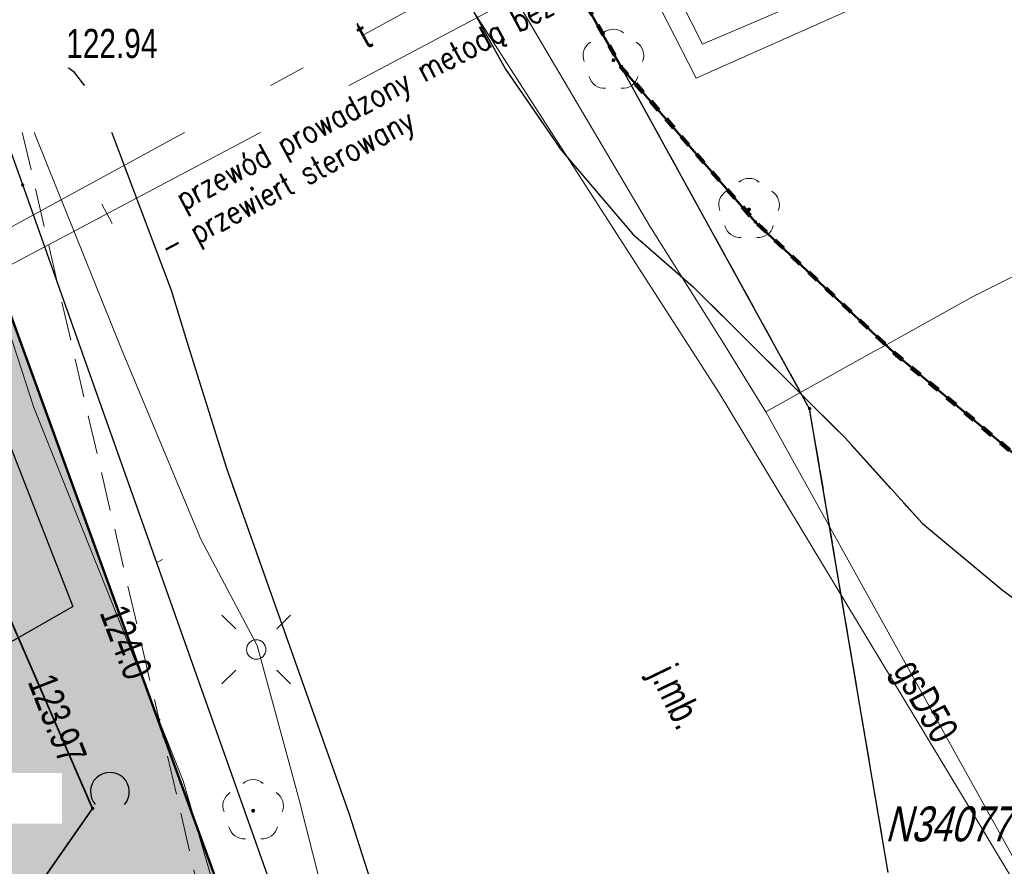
# Model space of a CAD drawing. Header units: metres. Extents: x 7464056 to 7464277, y 5957530 to 5957827.
# Tile 13 of 26: x 7464183 to 7464208, y 5957566 to 5957587. Entities that reach past the tile are written whole.
import ezdxf
from ezdxf.enums import TextEntityAlignment as Align

# ---------------------------------------------------------------- set-up
doc = ezdxf.new("R2010")
doc.units = ezdxf.units.M
doc.header["$MEASUREMENT"] = 0
for name, pattern in [('1', [0.6, 0.3, -0.3]), ('1.0_0.5', [1.5, 1, -0.5]), ('1.5_0.5', [2, 1.5, -0.5]), ('219-500', [0]), ('egug-500', [1, 0.5, -0.5])]:
    doc.linetypes.add(name, pattern=pattern)
doc.layers.get('0').update_dxf_attribs({"color": 2, "linetype": 'CONTINUOUS', "lineweight": 5})
for name, color, linetype in [('000 Inne (niezydentyfikowane)', 7, 'CONTINUOUS'), ('203-punkt graniczny', 7, 'CONTINUOUS'), ('218-kontur użytku gruntowego', 7, 'CONTINUOUS'), ('drzewo liściaste', 7, 'CONTINUOUS'), ('jezdnia', 7, 'CONTINUOUS'), ('jezdnia-Atr17', 7, 'CONTINUOUS'), ('krawężnik', 7, 'CONTINUOUS'), ('latarnia', 7, 'CONTINUOUS'), ('obudowa ochronna przewodu', 7, 'CONTINUOUS'), ('przewód ciepłowniczy', 7, 'CONTINUOUS'), ('przewód elektroenergetyczny podziemny', 7, 'CONTINUOUS'), ('przewód gazowy', 7, 'CONTINUOUS'), ('przewód gazowy-Atr1', 7, 'CONTINUOUS'), ('przewód telekomunikacyjny podziemny', 7, 'CONTINUOUS'), ('przewód telekomunikacyjny podziemny-Atr1', 7, 'CONTINUOUS'), ('przewód wodociągowy', 7, 'CONTINUOUS'), ('rzedna', 7, 'CONTINUOUS'), ('rzedna-Atr2', 7, 'CONTINUOUS'), ('rzedna-Atr3', 7, 'CONTINUOUS'), ('Szczegółowa osnowa geodezyjna pozioma-Atr103', 7, 'CONTINUOUS'), ('zadrzewienie  zakrzewienie', 7, 'CONTINUOUS')]:
    doc.layers.add(name, color=color, linetype=linetype)
for name, color, linetype, lineweight in [('219-działka ewidencyjna', 7, 'CONTINUOUS', 30), ('__ A-ogrodzenie', 14, 'FENCELINE1', 30), ('__A-asfalt', 253, 'CONTINUOUS', 5), ('__A-opisy', 5, 'CONTINUOUS', 20), ('__A-zieleń', 3, 'CONTINUOUS', 5), ('_E-opis el', 1, 'CONTINUOUS', 13), ('_s-woda', 5, 'CONTINUOUS', 20)]:
    doc.layers.add(name, color=color, linetype=linetype, lineweight=lineweight)
doc.styles.add('arial', font='arial.ttf')
doc.styles.add('SANIT', font='romans.shx', dxfattribs={"width": 0.7})
doc.styles.get("Standard").update_dxf_attribs({"font": 'Working1250', "width": 0.75})
doc.linetypes.add('FENCELINE1', pattern='A,0.25,-0.1,[133,ltypeshp.shx,S=0.1,R=0,X=-0.1,Y=0],-0.1,1', length=1.45)

# ---------------------------------------------------------------- blocks, each defined once
blk = doc.blocks.new('203')
at = {"linetype": 'Continuous', "lineweight": 0}
h = blk.add_hatch(color=0, dxfattribs=at)
edge = h.paths.add_edge_path()
edge.add_arc((0, 0), 0.045, 0, 360)
blk = doc.blocks.new('OTZK2')
at = {"color": 0, "linetype": 'Continuous'}
blk.add_arc((0, 0), 0.5, 318.85, 221.162, dxfattribs=at)
blk = doc.blocks.new('OP021')
at = {"linetype": 'Continuous', "lineweight": 13}
h = blk.add_hatch(color=0, dxfattribs=at)
edge = h.paths.add_edge_path()
edge.add_arc((0, 0), 0.05, 0, 360)
at = {"color": 0, "linetype": 'Continuous', "lineweight": 13}
for centre, start, end in [((0, 0.4), 49.272, 130.728), ((-0.38, 0.124), 121.308, 202.548), ((0.38, 0.124), 337.452, 58.692), ((-0.235, -0.324), 193.221, 274.871), ((0.235, -0.324), 265.129, 346.779)]:
    blk.add_arc(centre, 0.4, start, end, dxfattribs=at)
blk = doc.blocks.new('PW01')
at = {"linetype": 'Continuous', "lineweight": 13}
h = blk.add_hatch(color=0, dxfattribs=at)
edge = h.paths.add_edge_path()
edge.add_arc((0, 0), 0.045, 0, 360)
blk = doc.blocks.new('SM01')
at = {"color": 0, "linetype": 'Continuous', "lineweight": 13}
for p, q in [((-0.53, 0.531), (-0.883, 0.884)), ((0.531, 0.531), (0.884, 0.884)), ((-0.53, -0.53), (-0.883, -0.883)), ((0.531, -0.53), (0.884, -0.883))]:
    blk.add_line(p, q, dxfattribs=at)
blk.add_circle((0, 0), 0.25, dxfattribs=at)

msp = doc.modelspace()

# ---------------------------------------------------------------- hatches: boundary and pattern name
at = {"layer": '__A-asfalt', "ltscale": 0.25, "transparency": 33554687}
h = msp.add_hatch(dxfattribs=at)
h.set_pattern_fill('ANSI37', color=256, scale=2)
h.set_pattern_definition([(45, (0, 0), (-0.1767766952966, 0.1767766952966), []), (135, (0, 0), (-0.1767766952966, -0.1767766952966), [])])
h.paths.add_polyline_path([(7464165.308, 5957616.788), (7464161.651, 5957601.17), (7464164.394, 5957596.391), (7464167.983, 5957611.811, -0.040843), (7464168.078, 5957612.104), (7464167.995, 5957612.279)])
h.paths.add_polyline_path([(7464159.913, 5957593.75), (7464163.714, 5957587.127), (7464163.818, 5957587.186, -0.20175), (7464163.135, 5957590.985), (7464164.394, 5957596.391), (7464161.651, 5957601.17)])
h.paths.add_polyline_path([(7464192.967, 5957553.056, -0.185973), (7464190.198, 5957553.65), (7464181.138, 5957558.875, -0.132452), (7464178.607, 5957561.411), (7464176.982, 5957564.245), (7464176.878, 5957564.185), (7464175.26, 5957567.004), (7464164.709, 5957585.392), (7464163.714, 5957587.127), (7464159.913, 5957593.75), (7464159.649, 5957592.62, 0.08632), (7464159.138, 5957583.642, -0.007389), (7464159.644, 5957579.751), (7464162.891, 5957571.092), (7464164.524, 5957568.219, 0.034887), (7464166.874, 5957564.931, 0.072384), (7464175.003, 5957558.096), (7464194.588, 5957546.802), (7464194.796, 5957546.645), (7464194.874, 5957546.586)])
at = {"layer": '__A-zieleń', "ltscale": 0.25, "transparency": 33554687}
h = msp.add_hatch(dxfattribs=at)
h.set_pattern_fill('CROSS', color=3)
h.paths.add_polyline_path([(7464180.772, 5957585.326), (7464176.219, 5957582.7, 0.404752), (7464175.188, 5957578.744), (7464180.273, 5957569.88), (7464179.77, 5957569.592), (7464175.26, 5957567.004), (7464176.878, 5957564.185), (7464176.982, 5957564.245), (7464178.607, 5957561.411, 0.132452), (7464181.138, 5957558.875), (7464190.198, 5957553.65, 0.157641), (7464192.536, 5957553.012), (7464180.799, 5957585.27), (7464180.772, 5957585.326)])
h = msp.add_hatch(dxfattribs=at)
h.set_pattern_fill('CROSS', color=3)
h.paths.add_polyline_path([(7464194.874, 5957546.586), (7464194.796, 5957546.645), (7464194.588, 5957546.802), (7464175.003, 5957558.096, -0.085443), (7464166.6, 5957565.064, 0.13739), (7464161.277, 5957568.633), (7464166.573, 5957560.859), (7464191.953, 5957545.875), (7464194.92, 5957546.46), (7464194.874, 5957546.586)])

# ---------------------------------------------------------------- linework, layer by layer
at = {"ltscale": 0.25}
msp.add_line((7464186.536, 5957573.474), (7464186.683, 5957573.558), dxfattribs=at)
at = {"layer": '000 Inne (niezydentyfikowane)', "color": 253, "linetype": '1', "lineweight": 100, "flags": 128}
msp.add_lwpolyline([(7464096.51, 5957762.918), (7464119.97, 5957723.029), (7464129.82, 5957706.056), (7464158.016, 5957657.47), (7464158.056, 5957657.401), (7464162.94, 5957648.984), (7464162.981, 5957648.914), (7464176.492, 5957625.631), (7464176.499, 5957625.621), (7464182.663, 5957614.998), (7464186.213, 5957609.558), (7464195.967, 5957590.719), (7464195.97, 5957590.71), (7464198.51, 5957586.21), (7464201.941, 5957582.25), (7464205.521, 5957578.87), (7464209.991, 5957575.1), (7464215.369, 5957570.98), (7464206.32, 5957560.132), (7464194.92, 5957546.46), (7464194.899, 5957546.456), (7464191.954, 5957545.875), (7464191.47, 5957545.78), (7464189.787, 5957545.447)], dxfattribs=at)
at = {"layer": '000 Inne (niezydentyfikowane)', "color": 56, "linetype": 'Continuous', "lineweight": 50, "flags": 128}
for points in [[(7464129.82, 5957706.056), (7464158.016, 5957657.47), (7464158.056, 5957657.401), (7464162.94, 5957648.984), (7464162.981, 5957648.914), (7464176.492, 5957625.631), (7464176.499, 5957625.621), (7464182.663, 5957614.998), (7464186.213, 5957609.558), (7464195.967, 5957590.719), (7464195.97, 5957590.71), (7464198.51, 5957586.21), (7464201.941, 5957582.25), (7464205.521, 5957578.87), (7464209.991, 5957575.1), (7464215.369, 5957570.98), (7464206.32, 5957560.132), (7464194.92, 5957546.46), (7464180.799, 5957585.27), (7464167.995, 5957612.279), (7464163.514, 5957619.798), (7464156.208, 5957632.058), (7464149.275, 5957643.692), (7464129.849, 5957676.292)], [(7464273.583, 5957563.4), (7464267.57, 5957562.22), (7464261.42, 5957560.82), (7464256.37, 5957560.26), (7464250.5, 5957560.44), (7464243.75, 5957561.22), (7464237.82, 5957562.16), (7464231.12, 5957564.22), (7464225.6, 5957566.21), (7464220.31, 5957568.58), (7464215.369, 5957570.98), (7464209.991, 5957575.1), (7464205.521, 5957578.87), (7464201.941, 5957582.25), (7464198.51, 5957586.21), (7464195.97, 5957590.71), (7464195.967, 5957590.719), (7464194.89, 5957593.94), (7464248.534, 5957622.926), (7464256.633, 5957609.097), (7464273.22, 5957619.103)]]:
    msp.add_lwpolyline(points, dxfattribs=at)
at = {"layer": '000 Inne (niezydentyfikowane)', "color": 253, "linetype": '1', "lineweight": 13, "flags": 128}
msp.add_lwpolyline([(7464125.18, 5957539.755), (7464144.12, 5957536.43), (7464189.787, 5957545.447), (7464191.47, 5957545.78), (7464191.954, 5957545.875), (7464194.899, 5957546.456), (7464194.92, 5957546.46), (7464206.32, 5957560.132), (7464215.369, 5957570.98), (7464209.991, 5957575.1), (7464205.521, 5957578.87), (7464201.941, 5957582.25), (7464198.51, 5957586.21), (7464195.97, 5957590.71), (7464195.967, 5957590.719), (7464186.213, 5957609.558), (7464182.663, 5957614.998), (7464176.499, 5957625.621), (7464176.492, 5957625.631), (7464162.981, 5957648.914), (7464162.94, 5957648.984), (7464158.056, 5957657.401), (7464158.016, 5957657.47)], dxfattribs=at)
at = {"layer": '000 Inne (niezydentyfikowane)', "color": 56, "linetype": 'Continuous', "lineweight": 50, "flags": 128}
msp.add_lwpolyline([(7464194.92, 5957546.46), (7464194.899, 5957546.456), (7464191.954, 5957545.875), (7464166.573, 5957560.859), (7464160.044, 5957570.443), (7464156.689, 5957582.483), (7464156.749, 5957590.749), (7464163.514, 5957619.798), (7464167.995, 5957612.279), (7464180.799, 5957585.27)], close=True, dxfattribs=at)
at = {"layer": '218-kontur użytku gruntowego', "color": 3, "linetype": 'egug-500', "lineweight": 18, "flags": 128}
for points in [[(7464195.97, 5957590.71), (7464198.51, 5957586.21)], [(7464198.51, 5957586.21), (7464195.97, 5957590.71)], [(7464183.09, 5957583.2), (7464181.96, 5957586.34)], [(7464181.96, 5957586.34), (7464183.09, 5957583.2)], [(7464198.51, 5957586.21), (7464201.94, 5957582.25)], [(7464201.94, 5957582.25), (7464198.51, 5957586.21)], [(7464198.51, 5957586.21), (7464203.34, 5957577.44)], [(7464203.34, 5957577.44), (7464198.51, 5957586.21)], [(7464190.87, 5957561.24), (7464183.09, 5957583.2)], [(7464183.09, 5957583.2), (7464190.87, 5957561.24)], [(7464201.94, 5957582.25), (7464205.52, 5957578.87)], [(7464205.52, 5957578.87), (7464201.94, 5957582.25)], [(7464205.52, 5957578.87), (7464209.99, 5957575.1)], [(7464209.99, 5957575.1), (7464205.52, 5957578.87)], [(7464203.34, 5957577.44), (7464205.36, 5957565.5)], [(7464205.36, 5957565.5), (7464203.34, 5957577.44)]]:
    msp.add_lwpolyline(points, dxfattribs=at)
at = {"layer": '219-działka ewidencyjna', "color": 7, "linetype": '219-500', "flags": 128}
for points in [[(7464198.51, 5957586.21), (7464195.97, 5957590.71)], [(7464183.09, 5957583.2), (7464181.96, 5957586.34)], [(7464201.94, 5957582.25), (7464198.51, 5957586.21)], [(7464203.34, 5957577.44), (7464198.51, 5957586.21)], [(7464190.87, 5957561.24), (7464183.09, 5957583.2)], [(7464205.52, 5957578.87), (7464201.94, 5957582.25)], [(7464209.99, 5957575.1), (7464205.52, 5957578.87)], [(7464205.36, 5957565.5), (7464203.34, 5957577.44)]]:
    msp.add_lwpolyline(points, dxfattribs=at)
at = {"layer": '__ A-ogrodzenie'}
for p in [(7464179.456, 5957584.949), (7464179.721, 5957569.678)]:
    msp.add_line(p, (7464184.378, 5957572.351), dxfattribs=at)
at = {"layer": '_s-woda', "ltscale": 0.25}
for p, q in [((7464206.696, 5957593.829), (7464174.229, 5957576.612)), ((7464185.388, 5957582.207), (7464185.122, 5957582.709))]:
    msp.add_line(p, q, dxfattribs=at)
at = {"layer": 'jezdnia', "color": 7, "linetype": '1.5_0.5', "lineweight": 18, "flags": 128}
for points in [[(7464086.851, 5957757.258), (7464091.92, 5957748.72), (7464093.17, 5957746.61), (7464100.88, 5957733.62), (7464109.13, 5957719.6), (7464117.32, 5957705.91), (7464124.79, 5957693.36), (7464131.59, 5957681.85), (7464137.77, 5957671.55), (7464145.7, 5957658.29), (7464153.31, 5957645.2), (7464161.81, 5957630.88), (7464165.59, 5957624.29), (7464166.01, 5957623.09), (7464166.28, 5957621.51), (7464166.24, 5957620.22), (7464165.92, 5957618.44), (7464168.97, 5957613.22), (7464169.49, 5957613.31), (7464170.42, 5957613.31), (7464171.31, 5957612.99), (7464172.23, 5957612.07), (7464174.42, 5957607.65), (7464180.26, 5957595.46), (7464181.97, 5957591.93), (7464181.97, 5957591.41), (7464181.65, 5957590.58), (7464181.19, 5957590.07), (7464180.8, 5957589.72), (7464180.45, 5957589.49), (7464177.71, 5957587.72), (7464174.48, 5957585.62), (7464174.04, 5957585.45), (7464173.25, 5957585.36), (7464172.37, 5957585.5), (7464170.33, 5957586.19), (7464174.29, 5957579.29), (7464174.66, 5957580.9), (7464175.14, 5957581.82), (7464175.95, 5957582.64), (7464182.63, 5957586.49), (7464183.82, 5957586.55), (7464184.39, 5957586.13), (7464185.16, 5957585.13), (7464186.91, 5957580.49), (7464187.35, 5957579.06), (7464188.33, 5957575.91), (7464191.48, 5957567.03), (7464194.04, 5957559.04), (7464194.66, 5957556.96), (7464194.8, 5957555.42), (7464194.36, 5957553.91), (7464193.7, 5957553.12), (7464193.01, 5957552.89), (7464195.32, 5957546.4), (7464196.35, 5957545.53), (7464197.42, 5957544.45), (7464198.3, 5957543.12), (7464199.02, 5957541.65), (7464199.69, 5957539.99), (7464200.28, 5957536.84), (7464200.881, 5957534.249)], [(7464242.586, 5957534.495), (7464240.61, 5957559.1), (7464239.56, 5957559.38), (7464235.85, 5957560.07), (7464225.66, 5957563.07), (7464220.07, 5957565.67), (7464217.1, 5957567.15), (7464215.35, 5957568.13), (7464213.87, 5957569.14), (7464211.66, 5957570.44), (7464210.18, 5957571.38), (7464208.29, 5957572.78), (7464206.24, 5957574.48), (7464204.25, 5957576.69), (7464201.87, 5957579.06), (7464200.34, 5957580.58), (7464198.79, 5957581.93), (7464196.91, 5957584.14), (7464196.84, 5957584.25), (7464195.51, 5957586.18), (7464194.52, 5957587.98), (7464193.96, 5957589.66), (7464193.96, 5957591.03), (7464194.3, 5957592.24), (7464195.46, 5957593.87), (7464193.53, 5957597.77), (7464192.49, 5957597.4), (7464191.04, 5957597.43), (7464190.04, 5957597.51), (7464189.06, 5957597.8), (7464187.91, 5957598.58), (7464187.01, 5957599.52), (7464185.58, 5957601.93), (7464180.91, 5957609.95), (7464176.66, 5957617.25), (7464176.11, 5957618.89), (7464176.11, 5957620.7), (7464176.63, 5957622.32), (7464174.2, 5957626.36), (7464172.67, 5957626.42), (7464171.61, 5957626.96), (7464170.7, 5957627.74), (7464169.84, 5957628.75), (7464166.58, 5957634.38), (7464160.16, 5957645.36), (7464159.53, 5957646.36), (7464159.16, 5957647.83), (7464159.19, 5957649.1), (7464159.45, 5957650.3), (7464160.02, 5957651.39), (7464161.02, 5957652.43), (7464159.37, 5957655.23), (7464158.8, 5957654.97), (7464157.83, 5957654.85), (7464156.56, 5957654.88), (7464155.16, 5957655.37), (7464154.15, 5957655.96), (7464153.27, 5957656.96), (7464152.31, 5957658.39), (7464148.38, 5957665.08), (7464144.09, 5957672.43), (7464138.71, 5957681.55), (7464138.51, 5957682.74), (7464138.71, 5957684.4), (7464139.31, 5957685.79), (7464139.83, 5957686.59), (7464136.07, 5957692.2), (7464134.95, 5957692.08), (7464133.41, 5957692.4), (7464132.27, 5957693.05), (7464131.56, 5957693.69), (7464130.73, 5957694.98), (7464126.37, 5957702.18), (7464126, 5957703.21), (7464125.81, 5957704.71), (7464126.06, 5957706.26), (7464126.54, 5957707.27), (7464127.1, 5957708.06), (7464130.958, 5957710.421)]]:
    msp.add_lwpolyline(points, dxfattribs=at)
at = {"layer": 'krawężnik', "color": 7, "linetype": 'Continuous', "lineweight": 25, "flags": 128}
for points in [[(7464195.46, 5957593.87), (7464194.3, 5957592.24), (7464193.96, 5957591.03), (7464193.96, 5957589.66), (7464194.52, 5957587.98), (7464195.51, 5957586.18), (7464196.84, 5957584.25), (7464196.91, 5957584.14), (7464198.79, 5957581.93), (7464200.34, 5957580.58), (7464201.87, 5957579.06), (7464204.25, 5957576.69), (7464206.24, 5957574.48), (7464208.29, 5957572.78), (7464210.18, 5957571.38), (7464211.66, 5957570.44), (7464213.87, 5957569.14), (7464215.35, 5957568.13), (7464217.1, 5957567.15), (7464220.07, 5957565.67), (7464225.66, 5957563.07), (7464235.85, 5957560.07), (7464239.56, 5957559.38), (7464240.61, 5957559.1)], [(7464182.63, 5957586.49), (7464183.82, 5957586.55), (7464184.39, 5957586.13), (7464185.16, 5957585.13), (7464186.91, 5957580.49), (7464187.35, 5957579.06), (7464188.33, 5957575.91), (7464191.48, 5957567.03), (7464194.04, 5957559.04), (7464194.66, 5957556.96), (7464194.8, 5957555.42), (7464194.36, 5957553.91), (7464193.7, 5957553.12), (7464193.01, 5957552.89)]]:
    msp.add_lwpolyline(points, dxfattribs=at)
at = {"layer": 'obudowa ochronna przewodu', "color": 7, "linetype": 'Continuous', "lineweight": 35, "flags": 128}
msp.add_lwpolyline([(7464196.882, 5957534.225), (7464196.16, 5957537.22), (7464183.01, 5957542.44), (7464180.69, 5957546.16), (7464179.77, 5957551.46), (7464179.51, 5957554.12), (7464180.59, 5957560.99), (7464184.89, 5957567.15), (7464179.45, 5957579.66), (7464179.25, 5957580.12)], dxfattribs=at)
at = {"layer": 'przewód ciepłowniczy', "color": 212, "linetype": 'Continuous', "lineweight": 18, "flags": 128}
for points in [[(7464273.695, 5957546.216), (7464266.33, 5957542.79), (7464257.93, 5957558.26), (7464249.86, 5957573.02), (7464248.55, 5957575.35), (7464246.83, 5957578.34), (7464238.87, 5957592.25), (7464236.62, 5957596.16), (7464233.17, 5957602.13), (7464232.31, 5957603.57), (7464227.83, 5957600.95), (7464217.48, 5957594.89), (7464215.57, 5957593.93), (7464210.66, 5957591.13), (7464200.58, 5957586.82), (7464197.32, 5957593.26)], [(7464196.5, 5957593.62), (7464200.42, 5957585.95), (7464210.89, 5957590.62), (7464217.83, 5957594.39), (7464232.12, 5957602.91), (7464232.32, 5957602.6), (7464232.82, 5957601.8), (7464245.73, 5957579.06), (7464246.17, 5957578.28), (7464249.5, 5957572.39), (7464257.4, 5957558.03), (7464266.26, 5957541.85), (7464273.699, 5957545.523)]]:
    msp.add_lwpolyline(points, dxfattribs=at)
at = {"layer": 'przewód elektroenergetyczny podziemny', "color": 1, "linetype": 'Continuous', "lineweight": 18, "flags": 128}
for points in [[(7464198.519, 5957534.235), (7464197.84, 5957535.9), (7464197.3, 5957537.03), (7464195.22, 5957542.68), (7464189.26, 5957548.01), (7464189.91, 5957549.75), (7464190.89, 5957553.48), (7464190.91, 5957554.57), (7464189.76, 5957559.13), (7464187.22, 5957567.86), (7464186.59, 5957569.43), (7464183.38, 5957577.47), (7464182.86, 5957579.06), (7464180.99, 5957584.74), (7464178.47, 5957589.84), (7464169.34, 5957607.61), (7464167.33, 5957611.16), (7464164.77, 5957616.16), (7464161.16, 5957621.94), (7464156, 5957630.1), (7464149.38, 5957641.57), (7464141.13, 5957655.81), (7464133.08, 5957670.35)], [(7464199.184, 5957534.239), (7464199.16, 5957534.37), (7464198.51, 5957537.91), (7464197.94, 5957540.83), (7464197.91, 5957541.32), (7464197.45, 5957543.79), (7464195.6, 5957545.62), (7464190.66, 5957549.28), (7464188.71, 5957550.79), (7464190.42, 5957554.09), (7464192.07, 5957559.98), (7464190.2, 5957567.37), (7464189.12, 5957571.34), (7464187.67, 5957574.08), (7464185.65, 5957578.93), (7464183.21, 5957584.98), (7464181.6, 5957586.09), (7464179.87, 5957589.53), (7464181.4, 5957591.26), (7464179.26, 5957595.81), (7464177.83, 5957598.49), (7464170.01, 5957612.95), (7464165.43, 5957619.94), (7464165.01, 5957622.57)], [(7464185.6, 5957579.06), (7464185.65, 5957578.93)]]:
    msp.add_lwpolyline(points, dxfattribs=at)
at = {"layer": 'przewód gazowy', "color": 52, "linetype": 'Continuous', "lineweight": 18, "flags": 128}
for points in [[(7464093.334, 5957761.057), (7464097.55, 5957753.89), (7464109.26, 5957734.1), (7464115.16, 5957723.86), (7464123.88, 5957709.15), (7464134.72, 5957690.93), (7464143.09, 5957676.91), (7464149.7, 5957665.65), (7464156.83, 5957653.79), (7464162.79, 5957643.63), (7464167.44, 5957635.73), (7464175.9, 5957621.63), (7464182.75, 5957610.05), (7464191.05, 5957595.99), (7464199.23, 5957582.14), (7464201.17, 5957579.06), (7464201.31, 5957578.82)], [(7464202.21, 5957577.36), (7464204.9, 5957578.86), (7464205.27, 5957579.06), (7464207.51, 5957580.31), (7464221.17, 5957587.17), (7464232.32, 5957593.08), (7464233.57, 5957593.74), (7464242.86, 5957598.67), (7464262.23, 5957608.45)], [(7464202.21, 5957577.36), (7464201.31, 5957578.82)], [(7464202.21, 5957577.36), (7464209.81, 5957563.66)]]:
    msp.add_lwpolyline(points, dxfattribs=at)
at = {"layer": 'przewód telekomunikacyjny podziemny', "color": 30, "linetype": 'Continuous', "lineweight": 18, "flags": 128}
for points in [[(7464212.63, 5957597.41), (7464212.35, 5957597.27), (7464194.16, 5957588.33), (7464180.15, 5957580.68), (7464179.47, 5957580.26), (7464179.25, 5957580.12)], [(7464179.25, 5957580.12), (7464179.45, 5957579.66), (7464184.89, 5957567.15), (7464180.59, 5957560.99), (7464179.51, 5957554.12), (7464179.77, 5957551.46), (7464180.69, 5957546.16), (7464183.01, 5957542.44), (7464196.16, 5957537.22), (7464196.882, 5957534.225)]]:
    msp.add_lwpolyline(points, dxfattribs=at)
at = {"layer": 'przewód wodociągowy', "color": 5, "linetype": 'Continuous', "lineweight": 18, "flags": 128}
for points in [[(7464201.02, 5957577.83), (7464200.23, 5957579.06), (7464194.68, 5957587.68), (7464191.06, 5957593.93), (7464187.98, 5957597.74), (7464178.24, 5957614.72)], [(7464201.02, 5957577.83), (7464207.52, 5957567.05), (7464212.15, 5957559.34), (7464216.4, 5957551.47)]]:
    msp.add_lwpolyline(points, dxfattribs=at)
at = {"layer": 'zadrzewienie  zakrzewienie', "color": 7, "linetype": '1.0_0.5', "lineweight": 18, "flags": 128}
msp.add_lwpolyline([(7464182.63, 5957586.49), (7464175.95, 5957582.64), (7464175.14, 5957581.82), (7464174.66, 5957580.9), (7464174.29, 5957579.29), (7464174.42, 5957579.06), (7464179.77, 5957569.74), (7464175.08, 5957566.94), (7464175.47, 5957562.01), (7464190.31, 5957553.48)], close=True, dxfattribs=at)

# ---------------------------------------------------------------- block references
at = {"layer": '203-punkt graniczny', "color": 7, "linetype": 'Continuous', "lineweight": 18}
for p in [(7464198.51, 5957586.21), (7464183.09, 5957583.2), (7464201.94, 5957582.25), (7464205.52, 5957578.87), (7464203.34, 5957577.44)]:
    msp.add_blockref('203', p, dxfattribs=at)
at = {"layer": 'drzewo liściaste', "color": 94, "linetype": 'Continuous', "lineweight": 18}
for p in [(7464198.29, 5957586.41), (7464201.78, 5957582.57), (7464189.02, 5957567.09)]:
    msp.add_blockref('OP021', p, dxfattribs=at)
at = {"layer": 'latarnia', "color": 7, "linetype": 'Continuous', "lineweight": 18}
msp.add_blockref('SM01', (7464189.1, 5957571.24), dxfattribs=at)
at = {"layer": 'rzedna', "color": 1, "linetype": 'Continuous', "lineweight": 18}
msp.add_blockref('PW01', (7464186.59, 5957569.43), dxfattribs=at)
at = {"layer": 'rzedna', "color": 30, "linetype": 'Continuous', "lineweight": 35}
msp.add_blockref('PW01', (7464184.89, 5957567.15), dxfattribs=at)
at = {"layer": 'zadrzewienie  zakrzewienie', "color": 7, "linetype": 'Continuous', "lineweight": 18}
msp.add_blockref('OTZK2', (7464185.334, 5957567.577), dxfattribs=at)

# ---------------------------------------------------------------- texts
at = {"layer": '__A-opisy', "color": 7, "lineweight": 30, "style": 'SANIT', "width": 0.8}
msp.add_text('przewód prowadzony metodą bezwykopową  ', height=0.6, rotation=28, dxfattribs=at).set_placement((7464187.232, 5957582.536))
at = {"layer": 'jezdnia-Atr17', "color": 7, "width": 0.765}
msp.add_text('j.mb.', height=0.75, rotation=-64.154, dxfattribs=at).set_placement((7464199.22, 5957570.61))
msp.add_text('j.mb.', height=0.75, rotation=-64.154, dxfattribs=at).set_placement((7464199.22, 5957570.61))
msp.add_text('j.mb.', height=0.75, rotation=-64.154, dxfattribs=at).set_placement((7464199.22, 5957570.61))
msp.add_text('j.mb.', height=0.75, rotation=-64.154, dxfattribs=at).set_placement((7464199.22, 5957570.61))
msp.add_text('j.mb.', height=0.75, rotation=-64.154, dxfattribs=at).set_placement((7464199.22, 5957570.61))
at = {"layer": 'przewód gazowy-Atr1', "color": 40, "width": 0.765}
msp.add_text('gsD50', height=0.75, rotation=299.019, dxfattribs=at).set_placement((7464205.8, 5957570.89), align=Align.MIDDLE_LEFT)
at = {"layer": 'przewód telekomunikacyjny podziemny-Atr1', "color": 30, "width": 0.765}
msp.add_text('t', height=0.75, rotation=28.636, dxfattribs=at).set_placement((7464191.76, 5957587.02), align=Align.MIDDLE_LEFT)
at = {"layer": 'rzedna-Atr2', "color": 7, "width": 0.765}
msp.add_text('124.0', height=0.75, rotation=290.96, dxfattribs=at).set_placement((7464185.06, 5957572.19))
at = {"layer": 'rzedna-Atr2', "color": 30, "width": 0.765}
msp.add_text('123.97', height=0.75, rotation=-68.68, dxfattribs=at).set_placement((7464183.56, 5957570.55), align=Align.MIDDLE_LEFT)
at = {"layer": 'rzedna-Atr3', "color": 34, "width": 0.765}
msp.add_text('122.94', height=0.75, dxfattribs=at).set_placement((7464184.21, 5957586.242), align=Align.BOTTOM_LEFT)
at = {"layer": 'Szczegółowa osnowa geodezyjna pozioma-Atr103', "color": 7, "oblique": 15, "width": 0.765}
msp.add_text('N34077Dd2-SP10240', height=0.9, dxfattribs=at).set_placement((7464205.28, 5957566.03), align=Align.BOTTOM_LEFT)

# ---------------------------------------------------------------- next in the draw order: texts
at = {"layer": '_E-opis el', "color": 1, "linetype": 'ByBlock', "lineweight": 30, "width": 26.04631, "attachment_point": 4, "style": 'arial', "bg_fill": 2}
for s, insert, char_height in [('{\\fArial|b0|i0|c238|p34;SK2}', (7464165.496, 5957586.811), 0.6), ('{\\fArial|b0|i0|c238|p34;RG-S}', (7464165.32, 5957585.153), 0.6), ('{\\fArial|b0|i0|c238|p34;RG-W}', (7464157.73, 5957567.405), 0.65)]:
    msp.add_mtext(s, dxfattribs=dict(at, insert=insert, char_height=char_height))

# ---------------------------------------------------------------- next in the draw order: texts
at = {"layer": '__A-opisy', "color": 7, "lineweight": 30, "style": 'SANIT', "width": 0.8}
msp.add_text('- przewiert sterowany  ', height=0.6, rotation=28, dxfattribs=at).set_placement((7464186.819, 5957581.27))

doc.saveas('drawing.dxf')
